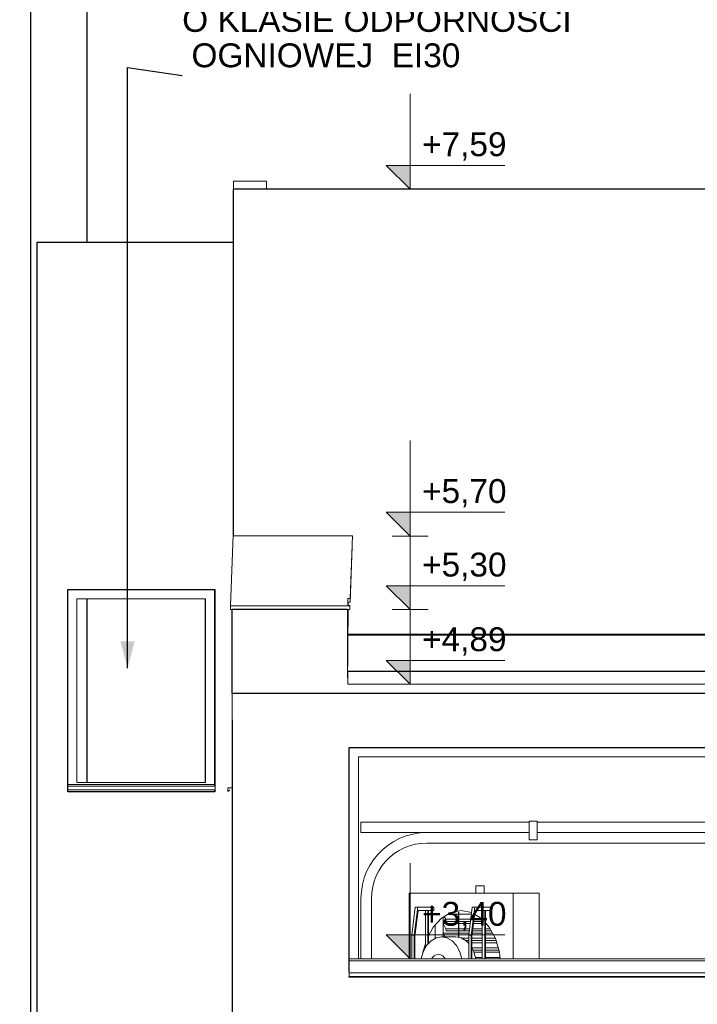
# Model space of a CAD drawing. Header units: centimetres. Extents: x -1412 to 8451, y -353 to 1224.
# Tile 11 of 24: x 1629 to 1998, y 388 to 923. Entities that reach past the tile are written whole.
import ezdxf

# ---------------------------------------------------------------- set-up
doc = ezdxf.new("R2010")
doc.units = ezdxf.units.CM
doc.header["$MEASUREMENT"] = 0
for name, color, linetype in [('00 - SUFIT Z BLACHY', 7, 'Continuous'), ('154-Z Ciepłociągi', 7, 'Continuous'), ('280-A Dachy Powłoki', 7, 'Continuous'), ('299-A Wymiary Opisy', 7, 'Continuous'), ('420-K Ściany', 7, 'Continuous'), ('530 - Rynny i rury spustowe', 7, 'Continuous'), ('Nowe_Drzwi Archicad', 7, 'Continuous'), ('Nowe_Okna Archicada', 7, 'Continuous'), ('Okna Archicada', 7, 'Continuous')]:
    doc.layers.add(name, color=color, linetype=linetype)
for name, color, linetype, lineweight in [('00 - SUFIT Z BLACHY_Nr_pióra__12', 7, 'Continuous', 13), ('154-Z Ciepłociągi_Nr_pióra__12', 7, 'Continuous', 13), ('280-A Dachy Powłoki_Nr_pióra__13', 7, 'Continuous', 20), ('299-A Wymiary Opisy_Nr_pióra__11', 7, 'Continuous', 0), ('420-K Ściany_Nr_pióra__12', 7, 'Continuous', 13), ('420-K Ściany_Nr_pióra__13', 7, 'Continuous', 25), ('450-K Belki_Nr_pióra__13', 7, 'Continuous', 25), ('530 - Rynny i rury spustowe_Nr_pióra__4', 7, 'Continuous', 20), ('Nowe_199-Z Wymiary i opisy_Nr_pióra__235', 5, 'Continuous', 0), ('Nowe_Drzwi Archicad_Nr_pióra__3', 7, 'Continuous', 20), ('Nowe_Okna Archicada_Nr_pióra__13', 7, 'Continuous', 25), ('Nowe_Okna Archicada_Nr_pióra__3', 7, 'Continuous', 20), ('Okna Archicada_Nr_pióra__13', 7, 'Continuous', 25), ('Okna Archicada_Nr_pióra__3', 7, 'Continuous', 20)]:
    doc.layers.add(name, color=color, linetype=linetype, lineweight=lineweight)
for name, color, linetype, lineweight, true_color in [('280-A Dachy Powłoki_Nr_pióra__92', 7, 'Continuous', 20, 0xdfdfdf), ('Nowe_Okna Archicada_Nr_pióra__49', 7, 'Continuous', 20, 0xcfd8da), ('Okna Archicada_Nr_pióra__49', 7, 'Continuous', 20, 0xcfd8da)]:
    doc.layers.add(name, color=color, linetype=linetype, lineweight=lineweight, true_color=true_color)
doc.styles.add('STYL_AUTOMATYCZNY_1', font='arial.ttf')
doc.dimstyles.new('STYL_AUTOMATYCZNY__3', dxfattribs={"dimtxt": 0.18, "dimasz": 14.592, "dimexe": 0.18, "dimexo": 0.0625, "dimgap": 0, "dimtad": 0, "dimtih": 1, "dimtoh": 1, "dimdec": 4, "dimzin": 0, "dimdsep": 46, "dimcen": 0.09, "dimadec": 0, "dimazin": 0, "dimtfac": 1, "dimtdec": 4, "dimtmove": 0, "dimatfit": 3, "dimldrblk": 'ARROWHEAD_5', "dimfxl": 0, "dimtolj": 1, "dimtzin": 0, "dimarcsym": 0})

# ---------------------------------------------------------------- blocks, each defined once
blk = doc.blocks.new('ElemPrzekroju_100_2', base_point=(4814.55, 72.46))
at = {"layer": '420-K Ściany_Nr_pióra__13', "color": 7, "linetype": 'Continuous', "lineweight": 25}
for p, q in [((1745.62, 831.13), (1745.61, 831.13)), ((2586.82, 831.13), (1745.62, 831.13)), ((1745.62, 642.66), (1745.62, 831.13))]:
    blk.add_line(p, q, dxfattribs=at)
blk = doc.blocks.new('ElemPrzekroju_101_2', base_point=(4814.55, 72.46))
at = {"layer": '280-A Dachy Powłoki_Nr_pióra__13', "color": 7, "linetype": 'Continuous', "lineweight": 25}
blk.add_line((1807.83, 589.16), (4754.62, 589.16), dxfattribs=at)
blk = doc.blocks.new('ElemPrzekroju_107_2', base_point=(4814.55, 72.46))
at = {"layer": '420-K Ściany_Nr_pióra__13', "color": 7, "linetype": 'Continuous', "lineweight": 25}
blk.add_line((1744.9, 542.46), (1744.9, 97.46), dxfattribs=at)
blk = doc.blocks.new('ElemPrzekroju_121_2', base_point=(4814.55, 72.46))
at = {"layer": '420-K Ściany_Nr_pióra__12', "color": 7, "linetype": 'Continuous', "lineweight": 13}
blk.add_line((1745.58, 643.07), (1745.58, 752.46), dxfattribs=at)
blk = doc.blocks.new('ElemPrzekroju_122_2', base_point=(4814.55, 72.46))
at = {"layer": '420-K Ściany_Nr_pióra__13', "color": 7, "linetype": 'Continuous', "lineweight": 25}
for q in [(1745.58, 802.46), (1638.57, 352.46)]:
    blk.add_line((1638.57, 802.46), q, dxfattribs=at)
blk = doc.blocks.new('ElemPrzekroju_123_2', base_point=(4814.55, 72.46))
at = {"layer": '00 - SUFIT Z BLACHY_Nr_pióra__12', "color": 7, "linetype": 'Continuous', "lineweight": 13}
for p, q in [((1745.58, 835.52), (1763.58, 835.52)), ((1745.58, 752.46), (1745.58, 835.52)), ((1745.61, 752.46), (1745.61, 831.13)), ((1763.58, 835.52), (1763.58, 831.13)), ((1745.58, 752.46), (1745.61, 752.46))]:
    blk.add_line(p, q, dxfattribs=at)
blk = doc.blocks.new('ElemPrzekroju_124_2', base_point=(4814.55, 72.46))
at = {"layer": '00 - SUFIT Z BLACHY_Nr_pióra__12', "color": 7, "linetype": 'Continuous', "lineweight": 13}
for p, q in [((1807.86, 604.65), (1807.9, 606.47)), ((1807.9, 606.47), (1807.98, 606.47)), ((1807.9, 606.47), (1807.9, 604.65)), ((1807.98, 606.47), (1807.98, 606.5)), ((1807.98, 606.47), (1807.98, 604.65)), ((1807.82, 574.63), (1807.82, 602.46)), ((1807.9, 602.46), (1807.9, 593.45)), ((1807.98, 602.46), (1807.98, 593.45)), ((1744.9, 556.8), (1744.9, 542.46))]:
    blk.add_line(p, q, dxfattribs=at)
blk = doc.blocks.new('ElemPrzekroju_125_2', base_point=(4814.55, 72.46))
at = {"layer": '280-A Dachy Powłoki_Nr_pióra__92', "color": 254, "linetype": 'Continuous', "lineweight": 20, "true_color": 0xdfdfdf}
for p, q in [((1853.43, 588.57), (1807.83, 588.51)), ((1807.71, 571.63), (1807.71, 568.51)), ((1807.71, 567.45), (1807.71, 568.51)), ((1807.71, 568.51), (1807.9, 568.51)), ((1807.71, 565.39), (1807.71, 567.45)), ((1807.9, 567.45), (1807.71, 567.45))]:
    blk.add_line(p, q, dxfattribs=at)
blk = doc.blocks.new('ElemPrzekroju_126_2', base_point=(4814.55, 72.46))
at = {"layer": '530 - Rynny i rury spustowe_Nr_pióra__4', "color": 7, "linetype": 'Continuous', "lineweight": 20}
for p, q in [((4756.41, 568.85), (1807.9, 568.85)), ((1807.9, 568.85), (1807.9, 565.35)), ((1807.9, 565.35), (1807.9, 562.79)), ((1807.9, 562.79), (1807.9, 561.85)), ((2073.35, 561.85), (1807.9, 561.85))]:
    blk.add_line(p, q, dxfattribs=at)
blk = doc.blocks.new('ElemPrzekroju_127_2', base_point=(4814.55, 72.46))
at = {"layer": '420-K Ściany_Nr_pióra__13', "color": 7, "linetype": 'Continuous', "lineweight": 25}
for p, q in [((1807.71, 602.46), (1744.89, 602.46)), ((1744.89, 556.8), (1744.89, 602.46)), ((1807.71, 602.46), (1807.71, 571.63)), ((1807.9, 565.39), (1807.71, 565.39)), ((2073.35, 556.8), (1744.89, 556.8))]:
    blk.add_line(p, q, dxfattribs=at)
blk = doc.blocks.new('ElemPrzekroju_137_2', base_point=(4814.55, 72.46))
at = {"layer": 'Okna Archicada_Nr_pióra__13', "color": 7, "linetype": 'Continuous', "lineweight": 25}
for p, q in [((1808.55, 405.46), (1808.55, 527.46)), ((1808.55, 527.46), (2061.55, 527.46)), ((2061.55, 527.46), (2061.55, 402.46)), ((1808.55, 402.46), (1808.55, 402.89)), ((2061.55, 402.46), (1808.55, 402.46))]:
    blk.add_line(p, q, dxfattribs=at)
at = {"layer": 'Okna Archicada_Nr_pióra__3', "color": 7, "linetype": 'Continuous', "lineweight": 20}
for p, q in [((1808.59, 527.46), (1808.59, 522.46)), ((1808.59, 522.46), (1808.59, 412.46)), ((1813.59, 412.46), (1813.59, 522.46)), ((1813.59, 412.46), (1813.59, 522.46)), ((1813.59, 522.46), (2056.59, 522.46)), ((2056.59, 522.46), (2056.59, 412.46)), ((1808.59, 412.46), (1808.59, 411.46)), ((1808.59, 412.46), (2061.55, 412.46)), ((1808.59, 411.46), (1808.55, 405.46)), ((1808.59, 411.46), (2061.55, 411.46)), ((1808.55, 405.46), (1808.54, 404.89)), ((1808.54, 404.89), (1808.54, 402.89)), ((1808.54, 404.89), (2061.54, 404.89)), ((1808.54, 402.89), (2061.54, 402.89)), ((1808.59, 402.89), (1808.59, 402.46)), ((2061.55, 405.46), (2061.54, 404.89)), ((2061.54, 404.89), (2061.54, 402.89)), ((2061.54, 402.89), (2061.55, 403.89))]:
    blk.add_line(p, q, dxfattribs=at)
at = {"layer": 'Okna Archicada_Nr_pióra__49', "color": 254, "linetype": 'Continuous', "lineweight": 20, "true_color": 0xcfd8da}
blk.add_line((1813.59, 522.46), (1813.59, 412.46), dxfattribs=at)
blk.add_line((1813.59, 522.46), (1813.59, 412.46), dxfattribs=at)
blk = doc.blocks.new('ElemPrzekroju_168_2', base_point=(4814.55, 72.46))
at = {"layer": '00 - SUFIT Z BLACHY_Nr_pióra__12', "color": 7, "linetype": 'Continuous', "lineweight": 13}
for p, q in [((1743.97, 604.46), (1745.39, 643.13)), ((1745.58, 643.13), (1745.39, 643.13)), ((1745.61, 643.07), (1745.58, 643.07)), ((1745.61, 643.07), (1745.62, 642.66)), ((1810.38, 642.68), (1745.62, 642.66)), ((1809.12, 608.5), (1810.38, 642.68)), ((1810.38, 642.68), (1810.38, 642.34)), ((1809.12, 606.5), (1810.23, 636.79)), ((1807.82, 604.65), (1807.9, 608.5)), ((1807.9, 606.5), (1807.86, 604.65)), ((1807.9, 608.5), (1809.12, 608.5)), ((1807.9, 608.5), (1807.9, 606.5)), ((1809.12, 606.5), (1807.9, 606.5)), ((1809.12, 608.5), (1809.12, 606.5)), ((1808.97, 604.46), (1743.97, 604.46)), ((1743.97, 604.46), (1743.97, 602.46)), ((1743.97, 602.46), (1744.89, 602.46)), ((1807.71, 602.46), (1808.97, 602.46)), ((1808.97, 604.65), (1807.82, 604.65)), ((1808.97, 604.46), (1808.97, 604.65)), ((1808.97, 604.65), (1808.97, 602.64)), ((1808.97, 602.46), (1808.97, 604.46)), ((1808.97, 602.46), (1808.97, 602.64))]:
    blk.add_line(p, q, dxfattribs=at)
blk = doc.blocks.new('ElemPrzekroju_170_2', base_point=(4814.55, 72.46))
at = {"layer": '154-Z Ciepłociągi_Nr_pióra__12', "color": 7, "linetype": 'Continuous', "lineweight": 13}
for p, q in [((1877.67, 452.26), (1877.59, 452.26)), ((1877.59, 448.26), (1877.59, 452.26)), ((1877.89, 452.26), (1877.67, 452.26)), ((1878.24, 452.26), (1877.89, 452.26)), ((1878.69, 452.26), (1878.24, 452.26)), ((1879.22, 452.26), (1878.69, 452.26)), ((1879.79, 452.26), (1879.22, 452.26)), ((1880.36, 452.26), (1879.79, 452.26)), ((1880.89, 452.26), (1880.36, 452.26)), ((1881.35, 452.26), (1880.89, 452.26)), ((1881.7, 452.26), (1881.35, 452.26)), ((1881.92, 452.26), (1881.7, 452.26)), ((1881.99, 452.26), (1881.92, 452.26)), ((1881.99, 448.26), (1881.99, 452.26)), ((1897.82, 448.26), (1841.25, 448.26)), ((1841.25, 448.26), (1841.25, 412.46)), ((1897.82, 412.46), (1897.82, 448.26)), ((1897.82, 448.26), (1911.96, 448.26)), ((1911.96, 412.46), (1911.96, 448.26)), ((1842.67, 425.41), (1844.55, 440.64)), ((1844.02, 425.41), (1845.89, 440.64)), ((1845.89, 440.64), (1844.55, 440.64)), ((1845.89, 440.64), (1854.72, 440.64)), ((1854.72, 440.64), (1854.72, 438.74)), ((1873.65, 425.41), (1875.52, 440.64)), ((1875, 425.41), (1876.87, 440.64)), ((1875.52, 440.64), (1876.87, 440.64)), ((1876.87, 440.64), (1885.7, 440.64)), ((1885.7, 440.64), (1885.7, 438.74)), ((1846.07, 438.74), (1844.36, 424.81)), ((1851.38, 438.74), (1846.07, 438.74)), ((1850.03, 418.4), (1850.03, 438.74)), ((1851.38, 420.4), (1851.38, 438.74)), ((1854.72, 438.74), (1851.71, 438.74)), ((1851.71, 438.74), (1851.71, 420.77)), ((1854.3, 429.81), (1858.76, 434.66)), ((1858.76, 434.66), (1863.96, 437.7)), ((1859.64, 424.45), (1859.64, 435.17)), ((1860.32, 435.57), (1861.12, 434.06)), ((1861.12, 434.06), (1868.01, 434.06)), ((1861.12, 434.06), (1861.41, 432.86)), ((1862.53, 436.86), (1868.02, 436.86)), ((1863.96, 437.7), (1869.54, 438.74)), ((1868.02, 436.67), (1868.01, 435.88)), ((1868.01, 435.88), (1868.01, 434.96)), ((1868.01, 434.96), (1868.01, 433.98)), ((1868.01, 433.98), (1868.01, 424.18)), ((1868.03, 437.28), (1868.02, 436.67)), ((1868.04, 437.66), (1868.03, 437.28)), ((1868.06, 437.79), (1868.04, 437.66)), ((1868.21, 437.79), (1868.06, 437.79)), ((1868.21, 424.14), (1868.21, 437.79)), ((1868.21, 436.86), (1875.06, 436.86)), ((1868.21, 434.06), (1874.72, 434.06)), ((1869.54, 438.74), (1875.12, 437.7)), ((1875.12, 437.7), (1875.16, 437.68)), ((1877.05, 438.74), (1875.33, 424.81)), ((1876.47, 434.06), (1880.86, 434.06)), ((1876.8, 436.72), (1880.31, 434.66)), ((1882.36, 438.74), (1877.05, 438.74)), ((1880.31, 434.66), (1881.01, 433.9)), ((1881.01, 412.46), (1881.01, 438.74)), ((1882.36, 412.46), (1882.36, 438.74)), ((1885.7, 438.74), (1882.69, 438.74)), ((1882.69, 438.74), (1882.69, 412.46)), ((1851.71, 425.04), (1854.3, 429.81)), ((1855.4, 431), (1855.4, 423.62)), ((1868.01, 431.66), (1859.64, 431.66)), ((1859.64, 431.66), (1861.12, 428.86)), ((1861.12, 428.86), (1868.01, 428.86)), ((1861.12, 428.86), (1861.41, 427.66)), ((1861.41, 432.86), (1868.01, 432.86)), ((1868.21, 432.86), (1874.57, 432.86)), ((1874.42, 431.66), (1868.21, 431.66)), ((1868.21, 428.86), (1874.08, 428.86)), ((1875.83, 428.86), (1881.01, 428.86)), ((1881.01, 431.66), (1876.18, 431.66)), ((1876.32, 432.86), (1881.01, 432.86)), ((1882.69, 432.08), (1884.78, 429.81)), ((1883.07, 431.66), (1882.69, 431.66)), ((1882.69, 428.86), (1885.29, 428.86)), ((1884.78, 429.81), (1888.2, 423.5)), ((1842.67, 412.46), (1842.67, 425.41)), ((1844.02, 425.41), (1842.67, 425.41)), ((1844.02, 412.46), (1844.02, 425.41)), ((1844.36, 424.81), (1844.36, 412.46)), ((1853.11, 422.28), (1855.87, 423.9)), ((1855.87, 423.9), (1858.84, 424.45)), ((1866.53, 424.45), (1858.84, 424.45)), ((1858.84, 424.45), (1861.8, 423.9)), ((1868.01, 426.46), (1859.64, 426.46)), ((1859.64, 426.46), (1860.7, 424.45)), ((1861.41, 427.66), (1868.01, 427.66)), ((1861.8, 423.9), (1864.56, 422.28)), ((1866.53, 424.45), (1869.49, 423.9)), ((1868.21, 427.66), (1873.93, 427.66)), ((1873.78, 426.46), (1868.21, 426.46)), ((1869.49, 423.9), (1872.25, 422.28)), ((1869.9, 423.66), (1873.65, 423.66)), ((1873.65, 412.46), (1873.65, 425.41)), ((1873.65, 425.41), (1875, 425.41)), ((1875, 412.46), (1875, 425.41)), ((1875.33, 424.81), (1875.33, 412.46)), ((1875.33, 423.66), (1881.01, 423.66)), ((1881.01, 426.46), (1875.54, 426.46)), ((1875.68, 427.66), (1881.01, 427.66)), ((1882.69, 427.66), (1885.94, 427.66)), ((1886.59, 426.46), (1882.69, 426.46)), ((1882.69, 423.66), (1888.11, 423.66)), ((1888.2, 423.5), (1890.35, 416.15)), ((1848.72, 416.15), (1850.03, 420.62)), ((1848.92, 416.36), (1850.74, 419.71)), ((1850.74, 419.71), (1853.11, 422.28)), ((1864.56, 422.28), (1866.93, 419.71)), ((1866.93, 419.71), (1868.75, 416.36)), ((1871.95, 422.46), (1873.65, 422.46)), ((1872.25, 422.28), (1873.65, 420.77)), ((1873.65, 421.26), (1873.19, 421.26)), ((1875.33, 422.46), (1881.01, 422.46)), ((1881.01, 421.26), (1875.33, 421.26)), ((1875.33, 418.46), (1881.01, 418.46)), ((1875.33, 418.4), (1876.44, 416.36)), ((1882.69, 422.46), (1888.51, 422.46)), ((1888.86, 421.26), (1882.69, 421.26)), ((1882.69, 418.46), (1889.68, 418.46)), ((1847.78, 412.46), (1848.92, 416.36)), ((1848.66, 415.46), (1848.72, 416.15)), ((1853.55, 412.46), (1853.83, 412.98)), ((1853.83, 412.98), (1854.81, 414.04)), ((1854.81, 414.04), (1855.94, 414.7)), ((1855.94, 414.7), (1857.16, 414.93)), ((1857.16, 414.93), (1858.38, 414.7)), ((1858.38, 414.7), (1859.52, 414.04)), ((1859.52, 414.04), (1860.5, 412.98)), ((1860.5, 412.98), (1860.78, 412.46)), ((1868.75, 416.36), (1869.89, 412.46)), ((1875.95, 417.26), (1881.01, 417.26)), ((1876.44, 416.36), (1877.58, 412.46)), ((1881.01, 416.06), (1876.53, 416.06)), ((1877.35, 413.26), (1881.01, 413.26)), ((1882.69, 417.26), (1890.03, 417.26)), ((1890.36, 416.06), (1882.69, 416.06)), ((1882.69, 413.26), (1890.62, 413.26)), ((1890.35, 416.15), (1890.7, 412.46))]:
    blk.add_line(p, q, dxfattribs=at)
blk = doc.blocks.new('ElemPrzekroju_196_2', base_point=(4814.55, 72.46))
at = {"layer": 'Nowe_Okna Archicada_Nr_pióra__13', "color": 7, "linetype": 'Continuous', "lineweight": 25}
for p, q in [((1655.55, 613.4), (1735.54, 613.4)), ((1655.55, 503.4), (1655.55, 613.4)), ((1735.54, 613.4), (1735.54, 506.4)), ((1735.54, 504.4), (1735.54, 503.4)), ((1735.54, 503.4), (1655.55, 503.4))]:
    blk.add_line(p, q, dxfattribs=at)
at = {"layer": 'Nowe_Okna Archicada_Nr_pióra__3', "color": 7, "linetype": 'Continuous', "lineweight": 20}
for p, q in [((1735.31, 608.4), (1735.31, 613.4)), ((1660.32, 508.4), (1660.32, 608.4)), ((1660.32, 608.4), (1730.31, 608.4)), ((1730.27, 608.4), (1730.27, 508.4)), ((1730.31, 608.4), (1730.31, 508.4)), ((1735.31, 508.4), (1735.31, 608.4)), ((1655.55, 507.4), (1735.31, 507.4)), ((1655.55, 506.4), (1655.57, 506.4)), ((1655.57, 506.4), (1655.57, 504.4)), ((1655.57, 506.4), (1735.57, 506.4)), ((1655.57, 504.4), (1655.57, 505.4)), ((1655.57, 505.4), (1655.57, 505.4)), ((1655.57, 504.4), (1735.57, 504.4)), ((1730.31, 508.4), (1660.32, 508.4)), ((1735.31, 507.4), (1735.31, 508.4)), ((1735.31, 507.4), (1735.31, 506.4)), ((1735.31, 503.4), (1735.31, 504.4)), ((1735.57, 506.4), (1735.57, 504.4))]:
    blk.add_line(p, q, dxfattribs=at)
at = {"layer": 'Nowe_Okna Archicada_Nr_pióra__49', "color": 254, "linetype": 'Continuous', "lineweight": 20, "true_color": 0xcfd8da}
for p, q in [((1730.28, 508.4), (1730.28, 608.4)), ((1730.3, 508.4), (1730.3, 608.4))]:
    blk.add_line(p, q, dxfattribs=at)
blk = doc.blocks.new('ElemPrzekroju_197_2', base_point=(4814.55, 72.46))
at = {"layer": 'Nowe_Okna Archicada_Nr_pióra__3', "color": 7, "linetype": 'Continuous', "lineweight": 20}
for p, q in [((1744.9, 505.46), (1742.58, 505.46)), ((1742.58, 505.46), (1742.58, 503.46)), ((1742.58, 503.46), (1743.58, 504.46))]:
    blk.add_line(p, q, dxfattribs=at)
blk = doc.blocks.new('ElemPrzekroju_198_2', base_point=(4814.55, 72.46))
at = {"layer": 'Nowe_Drzwi Archicad_Nr_pióra__3', "color": 7, "linetype": 'Continuous', "lineweight": 20}
for p, q in [((1906.45, 487.46), (1906.45, 477.16)), ((1906.45, 487.46), (1910.95, 487.46)), ((1910.95, 487.46), (1910.95, 477.16)), ((1815, 481.16), (1815, 486.86)), ((1906.45, 486.86), (1815, 486.86)), ((2056.59, 486.86), (1910.95, 486.86)), ((2234.27, 486.86), (2106.49, 486.86)), ((2264.7, 486.86), (2239.27, 486.86)), ((2276.7, 486.86), (2264.7, 486.86)), ((2264.7, 486.86), (2264.7, 481.16)), ((2276.7, 486.86), (2276.7, 481.16)), ((1850.86, 481.16), (1815, 481.16)), ((1832.85, 476.37), (1836.18, 478.07)), ((1836.18, 478.07), (1839.67, 479.41)), ((1839.67, 479.41), (1843.28, 480.37)), ((1843.28, 480.37), (1846.97, 480.96)), ((1846.97, 480.96), (1850.86, 481.16)), ((1906.45, 481.16), (1850.86, 481.16)), ((1906.45, 477.16), (1910.95, 477.16)), ((2056.59, 481.16), (1910.95, 481.16)), ((2234.27, 481.16), (2106.49, 481.16)), ((2264.7, 481.16), (2239.27, 481.16)), ((2264.7, 475.46), (2264.7, 481.16)), ((2276.7, 481.16), (2264.7, 481.16)), ((1824.17, 469.34), (1826.81, 471.99)), ((1826.81, 471.99), (1829.72, 474.34)), ((1829.72, 474.34), (1832.85, 476.37)), ((1833.07, 469.72), (1835.7, 471.43)), ((1835.7, 471.43), (1838.5, 472.85)), ((1838.5, 472.85), (1841.43, 473.98)), ((1841.43, 473.98), (1844.46, 474.79)), ((1844.46, 474.79), (1847.56, 475.28)), ((1847.56, 475.28), (1851.01, 475.46)), ((1851.01, 475.46), (2056.59, 475.46)), ((2106.49, 475.46), (2234.27, 475.46)), ((2239.27, 475.46), (2264.7, 475.46)), ((1819.79, 463.31), (1821.82, 466.44)), ((1821.82, 466.44), (1824.17, 469.34)), ((1828.41, 465.53), (1830.63, 467.74)), ((1830.63, 467.74), (1833.07, 469.72)), ((1818.09, 459.98), (1819.79, 463.31)), ((1824.73, 460.45), (1826.44, 463.09)), ((1826.44, 463.09), (1828.41, 465.53)), ((1815.78, 452.88), (1816.75, 456.49)), ((1816.75, 456.49), (1818.09, 459.98)), ((1822.18, 454.73), (1823.3, 457.66)), ((1823.3, 457.66), (1824.73, 460.45)), ((1815.2, 449.19), (1815.78, 452.88)), ((1820.88, 448.6), (1821.37, 451.7)), ((1821.37, 451.7), (1822.18, 454.73)), ((1815, 445.3), (1815.2, 449.19)), ((1815, 412.46), (1815, 445.3)), ((1820.7, 445.15), (1820.88, 448.6)), ((1820.7, 412.46), (1820.7, 445.15))]:
    blk.add_line(p, q, dxfattribs=at)
blk = doc.blocks.new('ElemPrzekroju_204_2', base_point=(4814.55, 72.46))
at = {"layer": '420-K Ściany_Nr_pióra__13', "color": 7, "linetype": 'Continuous', "lineweight": 25}
for p, q in [((1635.14, 522.46), (1635.14, 302.46)), ((1665.79, 522.46), (1665.79, 508.4))]:
    blk.add_line(p, q, dxfattribs=at)
blk = doc.blocks.new('ElemPrzekroju_206_2', base_point=(4814.55, 72.46))
at = {"layer": '420-K Ściany_Nr_pióra__13', "color": 7, "linetype": 'Continuous', "lineweight": 25}
for p, q in [((1635.14, 742.46), (1635.14, 522.46)), ((1665.79, 608.4), (1665.79, 522.46))]:
    blk.add_line(p, q, dxfattribs=at)
blk = doc.blocks.new('ElemPrzekroju_208_2', base_point=(4814.55, 72.46))
at = {"layer": '420-K Ściany_Nr_pióra__13', "color": 7, "linetype": 'Continuous', "lineweight": 25}
for p, q in [((1592.11, 1172.46), (1635.14, 1172.46)), ((1635.14, 1172.46), (1665.79, 1172.46)), ((1635.14, 1172.46), (1635.14, 742.46)), ((1665.79, 1172.46), (1665.79, 802.46))]:
    blk.add_line(p, q, dxfattribs=at)
blk = doc.blocks.new('Wymiary_12_2', base_point=(1841.76, 72.46))
at = {"layer": '299-A Wymiary Opisy_Nr_pióra__11', "linetype": 'Continuous', "lineweight": 0}
for points in [[(1841.76, 831.13), (1841.76, 844.13), (1828.76, 844.13)], [(1841.76, 642.46), (1841.76, 655.46), (1828.76, 655.46)], [(1841.76, 602.46), (1841.76, 615.46), (1828.76, 615.46)], [(1841.76, 561.85), (1841.76, 574.85), (1828.76, 574.85)], [(1841.76, 412.46), (1841.76, 425.46), (1828.76, 425.46)]]:
    blk.add_hatch(color=7, dxfattribs=at).paths.add_polyline_path(points)
at = {"layer": '299-A Wymiary Opisy_Nr_pióra__11', "color": 7, "linetype": 'Continuous', "lineweight": 0}
for p, q in [((1841.76, 831.13), (1841.76, 883.13)), ((1841.76, 831.13), (1828.76, 844.13)), ((1828.76, 844.13), (1841.76, 844.13)), ((1841.76, 844.13), (1893.37, 844.13)), ((1841.76, 831.13), (1832.01, 831.13)), ((1841.76, 831.13), (1851.51, 831.13)), ((1841.76, 642.46), (1841.76, 694.46)), ((1841.76, 642.46), (1828.76, 655.46)), ((1828.76, 655.46), (1841.76, 655.46)), ((1841.76, 655.46), (1893.37, 655.46)), ((1841.76, 602.46), (1841.76, 654.46)), ((1841.76, 642.46), (1832.01, 642.46)), ((1841.76, 642.46), (1851.51, 642.46)), ((1841.76, 602.46), (1828.76, 615.46)), ((1828.76, 615.46), (1841.76, 615.46)), ((1841.76, 615.46), (1893.37, 615.46)), ((1841.76, 561.85), (1841.76, 613.85)), ((1841.76, 602.46), (1832.01, 602.46)), ((1841.76, 602.46), (1851.51, 602.46)), ((1841.76, 561.85), (1828.76, 574.85)), ((1828.76, 574.85), (1841.76, 574.85)), ((1841.76, 574.85), (1893.37, 574.85)), ((1841.76, 561.85), (1832.01, 561.85)), ((1841.76, 561.85), (1851.51, 561.85)), ((1841.76, 412.46), (1841.76, 464.46)), ((1841.76, 412.46), (1828.76, 425.46)), ((1828.76, 425.46), (1841.76, 425.46)), ((1841.76, 425.46), (1893.37, 425.46)), ((1841.76, 412.46), (1832.01, 412.46)), ((1841.76, 412.46), (1851.51, 412.46))]:
    blk.add_line(p, q, dxfattribs=at)
at = {"layer": '299-A Wymiary Opisy_Nr_pióra__11', "color": 7, "lineweight": 0, "char_height": 13, "attachment_point": 7, "style": 'STYL_AUTOMATYCZNY_1'}
for s, insert in [('\\A1;{\\pql;\\fArial|b0|i0|c238|p0;\\W1.000000;+7,59}', (1848.26, 846.73)), ('\\A1;{\\pql;\\fArial|b0|i0|c238|p0;\\W1.000000;+5,70}', (1848.26, 658.06)), ('\\A1;{\\pql;\\fArial|b0|i0|c238|p0;\\W1.000000;+5,30}', (1848.26, 618.06)), ('\\A1;{\\pql;\\fArial|b0|i0|c238|p0;\\W1.000000;+4,89}', (1848.26, 577.45)), ('\\A1;{\\pql;\\fArial|b0|i0|c238|p0;\\W1.000000;+3,40}', (1848.26, 428.06))]:
    blk.add_mtext(s, dxfattribs=dict(at, insert=insert))
blk = doc.blocks.new('ARROWHEAD_5')
at = {"linetype": 'Continuous', "lineweight": 0}
blk.add_hatch(color=0, dxfattribs=at).paths.add_polyline_path([(-1, 0.2679), (0, 0), (-1, -0.2679)])
at = {"color": 0, "linetype": 'Continuous', "lineweight": 0}
blk.add_line((0, 0), (-1, 0), dxfattribs=at)

msp = doc.modelspace()

# ---------------------------------------------------------------- linework, layer by layer
at = {"layer": '450-K Belki_Nr_pióra__13', "color": 7, "linetype": 'Continuous', "lineweight": 25}
for p, q in [((4756.41, 588.53), (1807.7, 588.53)), ((4756.41, 568.85), (1807.7, 568.85))]:
    msp.add_line(p, q, dxfattribs=at)

# ---------------------------------------------------------------- block references
at = {"layer": '00 - SUFIT Z BLACHY', "lineweight": 0}
for name in ['ElemPrzekroju_123_2', 'ElemPrzekroju_168_2', 'ElemPrzekroju_124_2']:
    msp.add_blockref(name, (4814.55, 72.46), dxfattribs=at)
at = {"layer": '154-Z Ciepłociągi', "lineweight": 0}
msp.add_blockref('ElemPrzekroju_170_2', (4814.55, 72.46), dxfattribs=at)
at = {"layer": '280-A Dachy Powłoki', "lineweight": 0}
for name in ['ElemPrzekroju_101_2', 'ElemPrzekroju_125_2']:
    msp.add_blockref(name, (4814.55, 72.46), dxfattribs=at)
at = {"layer": '299-A Wymiary Opisy', "color": 7, "linetype": 'Continuous', "lineweight": 0}
msp.add_blockref('Wymiary_12_2', (1841.76, 72.46), dxfattribs=at)
at = {"layer": '420-K Ściany', "lineweight": 0}
for name in ['ElemPrzekroju_208_2', 'ElemPrzekroju_100_2', 'ElemPrzekroju_122_2', 'ElemPrzekroju_121_2', 'ElemPrzekroju_206_2', 'ElemPrzekroju_127_2', 'ElemPrzekroju_107_2', 'ElemPrzekroju_204_2']:
    msp.add_blockref(name, (4814.55, 72.46), dxfattribs=at)
at = {"layer": '530 - Rynny i rury spustowe', "lineweight": 0}
msp.add_blockref('ElemPrzekroju_126_2', (4814.55, 72.46), dxfattribs=at)
at = {"layer": 'Nowe_Drzwi Archicad', "lineweight": 0}
msp.add_blockref('ElemPrzekroju_198_2', (4814.55, 72.46), dxfattribs=at)
at = {"layer": 'Nowe_Okna Archicada', "lineweight": 0}
for name in ['ElemPrzekroju_196_2', 'ElemPrzekroju_197_2']:
    msp.add_blockref(name, (4814.55, 72.46), dxfattribs=at)
at = {"layer": 'Okna Archicada', "lineweight": 0}
msp.add_blockref('ElemPrzekroju_137_2', (4814.55, 72.46), dxfattribs=at)

# ---------------------------------------------------------------- texts
at = {"layer": 'Nowe_199-Z Wymiary i opisy_Nr_pióra__235', "color": 5, "linetype": 'Continuous', "lineweight": 0, "insert": (1717.72, 897.34), "char_height": 13, "attachment_point": 7, "line_spacing_factor": 0.889054, "style": 'STYL_AUTOMATYCZNY_1'}
msp.add_mtext('\\A1;{\\pql;\\fArial|b0|i0|c238|p0;\\W1.000000;WYMIANA OKNA \\P\\pql;\\fArial|b0|i0|c238|p0;\\W1.000000;NA IDENTYCZNE\\P\\pql;\\fArial|b0|i0|c238|p0;\\W1.000000;O KLASIE ODPORNOŚCI \\P\\pql;\\fArial|b0|i0|c238|p0;\\W1.000000; OGNIOWEJ  EI30}', dxfattribs=at)

# ---------------------------------------------------------------- leaders
at = {"layer": 'Nowe_199-Z Wymiary i opisy_Nr_pióra__235', "color": 5, "linetype": 'Continuous', "lineweight": 0, "annotation_type": 0, "has_hookline": 1, "hookline_direction": 0, "text_width": 209.26}
msp.add_leader([(1687.98, 570.66), (1687.98, 897.34), (1717.72, 893.11)], dimstyle='STYL_AUTOMATYCZNY__3', dxfattribs=at)

doc.saveas('drawing.dxf')
